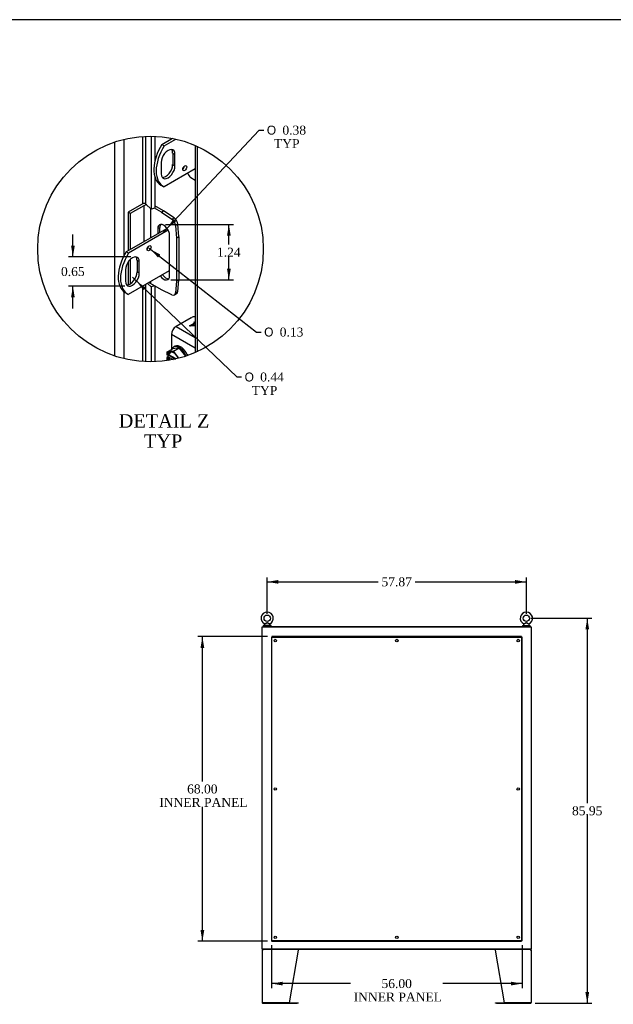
# Model space of a CAD drawing. Header units: inches. Extents: x 2 to 538, y -2 to 358.
# Tile 32 of 38: x 297 to 429, y 138 to 358. Entities that reach past the tile are written whole.
import ezdxf
from ezdxf.enums import TextEntityAlignment as Align
from ezdxf.lldxf.tags import DXFTag

# ---------------------------------------------------------------- set-up
doc = ezdxf.new("R2010")
doc.units = ezdxf.units.IN
doc.header["$MEASUREMENT"] = 0
for name, color, linetype in [('COM40153-2', 7, 'Continuous'), ('COM42667', 7, 'Continuous'), ('COM43134', 7, 'Continuous'), ('COM50780', 7, 'Continuous'), ('COM52167-15', 7, 'Continuous'), ('COM52168-15', 7, 'Continuous'), ('COM54926', 7, 'Continuous'), ('COM70110-2', 7, 'Continuous'), ('COM71188-5', 7, 'Continuous'), ('COM71190-2', 7, 'Continuous'), ('Default', 7, 'Continuous'), ('SCC19011', 7, 'Continuous'), ('SCS86414', 7, 'Continuous'), ('WAF25035', 7, 'Continuous'), ('WAF25377', 7, 'Continuous'), ('WAM254785', 7, 'Continuous')]:
    doc.layers.add(name, color=color, linetype=linetype)
doc.styles.add('SEACAD_Solid_Edge_ANSI1_Symbols', font='txt')
doc.styles.add('SEACAD_Times_New_Roman', font='times.ttf')
tags = doc.linetypes.add('CENTER2', pattern=[1.125, 0.75, -0.125, 0.125, -0.125]).pattern_tags.tags
tags[10:11] = [DXFTag(74, 4), DXFTag(75, 0), DXFTag(340, '0'), DXFTag(46, 0.0), DXFTag(50, 0.0), DXFTag(44, 0.0), DXFTag(45, 0.0)]
tags[8:9] = [DXFTag(74, 4), DXFTag(75, 0), DXFTag(340, '0'), DXFTag(46, 0.0), DXFTag(50, 0.0), DXFTag(44, 0.0), DXFTag(45, 0.0)]
tags[6:7] = [DXFTag(74, 4), DXFTag(75, 0), DXFTag(340, '0'), DXFTag(46, 0.0), DXFTag(50, 0.0), DXFTag(44, 0.0), DXFTag(45, 0.0)]
tags[4:5] = [DXFTag(74, 4), DXFTag(75, 0), DXFTag(340, '0'), DXFTag(46, 0.0), DXFTag(50, 0.0), DXFTag(44, 0.0), DXFTag(45, 0.0)]
tags = doc.linetypes.add('HIDDEN2', pattern=[0.1875, 0.125, -0.0625]).pattern_tags.tags
tags[6:7] = [DXFTag(74, 4), DXFTag(75, 0), DXFTag(340, '0'), DXFTag(46, 0.0), DXFTag(50, 0.0), DXFTag(44, 0.0), DXFTag(45, 0.0)]
tags[4:5] = [DXFTag(74, 4), DXFTag(75, 0), DXFTag(340, '0'), DXFTag(46, 0.0), DXFTag(50, 0.0), DXFTag(44, 0.0), DXFTag(45, 0.0)]
doc.dimstyles.new('HAMMOND_(STH_-_540x360)', dxfattribs={"dimtxt": 2, "dimasz": 2.5, "dimexe": 1, "dimexo": 1, "dimgap": 0.5, "dimtad": 0, "dimtih": 1, "dimtoh": 1, "dimzin": 0, "dimdsep": 46, "dimtxsty": 'SEACAD_Times_New_Roman', "dimblk1": '_SE_FILLED', "dimblk2": '_SE_FILLED', "dimsah": 1, "dimcen": 1, "dimadec": 0, "dimazin": 0, "dimtfac": 0.8, "dimtofl": 0, "dimtmove": 0, "dimatfit": 3, "dimfxl": 0, "dimtolj": 1, "dimtzin": 0, "dimarcsym": 0})

# ---------------------------------------------------------------- blocks, each defined once
blk = doc.blocks.new('SE4')
at = {"layer": 'COM43134', "color": 7, "linetype": 'HIDDEN2'}
for p, q in [((352.76, 220.24), (352.76, 152.49)), ((352.76, 220.24), (352.88, 220.24)), ((408.63, 220.37), (352.88, 220.37)), ((352.88, 220.37), (352.88, 220.24)), ((352.88, 152.49), (352.88, 220.24)), ((352.88, 220.24), (408.63, 220.24)), ((352.88, 220.24), (352.94, 220.18)), ((352.88, 220.24), (352.88, 220.24)), ((352.94, 220.18), (352.88, 220.24)), ((352.88, 220.24), (352.88, 220.24)), ((352.94, 220.18), (352.94, 220.18)), ((352.94, 220.18), (352.94, 220.18)), ((408.63, 220.24), (408.57, 220.18)), ((408.57, 220.18), (408.63, 220.24)), ((408.57, 220.18), (408.57, 220.18)), ((408.57, 220.18), (408.57, 220.18)), ((408.63, 220.37), (408.63, 220.24)), ((408.63, 220.24), (408.63, 152.49)), ((408.76, 220.24), (408.63, 220.24)), ((408.63, 220.24), (408.63, 220.24)), ((408.63, 220.24), (408.63, 220.24)), ((408.76, 152.49), (408.76, 220.24)), ((352.76, 152.49), (352.88, 152.49)), ((352.94, 152.55), (352.88, 152.49)), ((352.88, 152.49), (352.94, 152.55)), ((408.63, 152.49), (352.88, 152.49)), ((352.88, 152.37), (352.88, 152.49)), ((352.88, 152.49), (352.88, 152.49)), ((352.88, 152.49), (352.88, 152.49)), ((352.88, 152.37), (408.63, 152.37)), ((352.94, 152.55), (352.94, 152.55)), ((352.94, 152.55), (352.94, 152.55)), ((408.57, 152.55), (408.57, 152.55)), ((408.57, 152.55), (408.57, 152.55)), ((408.57, 152.55), (408.63, 152.49)), ((408.63, 152.49), (408.57, 152.55)), ((408.76, 152.49), (408.63, 152.49)), ((408.63, 152.37), (408.63, 152.49)), ((408.63, 152.49), (408.63, 152.49)), ((408.63, 152.49), (408.63, 152.49))]:
    blk.add_line(p, q, dxfattribs=at)
for centre in [(353.63, 219.49), (380.76, 219.49), (407.88, 219.49), (353.63, 186.37), (407.88, 186.37), (353.63, 153.24), (380.76, 153.24), (407.88, 153.24)]:
    blk.add_circle(centre, 0.281, dxfattribs=at)
for centre, start, end in [((353.6, 221.51), 238.8388, 243.6607), ((351.62, 219.53), 26.3393, 31.1612), ((409.89, 219.53), 148.8388, 153.6607), ((407.92, 221.51), 296.3393, 301.1612), ((353.6, 151.23), 116.3393, 121.1612), ((351.62, 153.21), 328.8388, 333.6607), ((407.92, 151.23), 58.8388, 63.6607), ((409.89, 153.21), 206.3393, 211.1612)]:
    blk.add_arc(centre, 1.48, start, end, dxfattribs=at)
at = {"layer": 'COM54926', "color": 7, "linetype": 'Continuous'}
for p, q in [((350.72, 150.38), (350.72, 138.67)), ((350.72, 150.38), (350.87, 150.38)), ((350.83, 150.41), (350.75, 150.47)), ((350.87, 150.43), (350.87, 150.52)), ((350.87, 150.38), (350.87, 150.47)), ((350.87, 150.38), (350.87, 150.38)), ((358.72, 150.38), (356.72, 138.62)), ((358.72, 150.47), (358.72, 150.38)), ((402.79, 150.38), (402.79, 150.47)), ((404.79, 138.62), (402.79, 150.38)), ((410.64, 150.43), (410.64, 150.52)), ((410.64, 150.47), (410.64, 150.38)), ((410.64, 150.38), (410.79, 150.38)), ((410.64, 150.38), (410.64, 150.38)), ((410.68, 150.41), (410.76, 150.47)), ((410.79, 150.38), (410.79, 138.67)), ((350.87, 138.62), (350.73, 138.62)), ((350.73, 138.62), (350.87, 138.62)), ((356.72, 138.62), (350.87, 138.62)), ((350.87, 138.62), (358.5, 138.62)), ((350.87, 138.52), (358.5, 138.52)), ((358.5, 138.62), (358.72, 138.62)), ((358.72, 138.52), (358.5, 138.52)), ((358.72, 138.62), (358.72, 138.52)), ((402.79, 138.52), (402.79, 138.62)), ((402.79, 138.62), (403.01, 138.62)), ((403.01, 138.52), (402.79, 138.52)), ((403.01, 138.62), (410.64, 138.62)), ((403.01, 138.52), (410.64, 138.52)), ((410.64, 138.62), (404.79, 138.62)), ((410.64, 138.62), (410.78, 138.62)), ((410.78, 138.62), (410.64, 138.62))]:
    blk.add_line(p, q, dxfattribs=at)
for centre, radius, start, end in [((350.87, 150.38), 0.143, 142.4162, 180), ((350.87, 150.38), 0.143, 90, 142.4162), ((350.87, 150.38), 0.048, 142.4162, 180), ((350.87, 150.38), 0.048, 90.0001, 142.416), ((410.64, 150.38), 0.143, 37.5838, 90), ((410.64, 150.38), 0.048, 37.584, 89.9999), ((410.64, 150.38), 0.048, 0, 37.5838), ((410.64, 150.38), 0.143, 0, 37.5838), ((350.87, 138.67), 0.143, 180, 199.6129), ((350.87, 138.67), 0.143, 199.6129, 270), ((410.64, 138.67), 0.143, 270, 340.3871), ((410.64, 138.67), 0.143, 340.3871, 0)]:
    blk.add_arc(centre, radius, start, end, dxfattribs=at)
for centre, major_axis, start_param, end_param in [((350.87, 138.67), (0.143, 0), 3.141593, 3.483903), ((410.64, 138.67), (-0.143, 0), 2.799282, 3.141593)]:
    blk.add_ellipse(centre, major_axis=major_axis, ratio=0.99836, start_param=start_param, end_param=end_param, dxfattribs=at)
for points in [[(350.87, 150.47), (350.88, 150.48), (350.89, 150.5), (350.91, 150.52), (350.92, 150.52), (350.93, 150.52)], [(358.71, 150.52), (358.72, 150.52), (358.72, 150.52), (358.72, 150.5), (358.72, 150.48), (358.72, 150.47)], [(402.79, 150.47), (402.79, 150.48), (402.79, 150.5), (402.79, 150.52), (402.8, 150.52), (402.8, 150.52)], [(410.59, 150.52), (410.6, 150.52), (410.61, 150.52), (410.63, 150.5), (410.63, 150.48), (410.64, 150.47)]]:
    blk.add_open_spline(points, degree=3, knots=[0, 0, 0, 0, 0.5, 0.5, 1, 1, 1, 1], dxfattribs=at)
at = {"layer": 'COM70110-2', "color": 7, "linetype": 'Continuous'}
for p, q in [((350.82, 222.65), (410.69, 222.65)), ((350.82, 222.55), (350.82, 222.65)), ((410.69, 222.55), (410.69, 222.65))]:
    blk.add_line(p, q, dxfattribs=at)
at = {"layer": 'COM71188-5', "color": 7, "linetype": 'Continuous'}
for p, q in [((350.72, 222.55), (350.87, 222.55)), ((350.72, 150.62), (350.72, 222.55)), ((350.87, 222.55), (410.64, 222.55)), ((410.64, 222.55), (410.79, 222.55)), ((410.79, 222.55), (410.79, 150.62)), ((350.87, 150.62), (350.72, 150.62)), ((410.64, 150.62), (350.87, 150.62)), ((410.79, 150.62), (410.64, 150.62))]:
    blk.add_line(p, q, dxfattribs=at)
at = {"layer": 'COM71190-2', "color": 7, "linetype": 'Continuous'}
for p, q in [((350.82, 150.62), (350.82, 150.52)), ((410.69, 150.52), (350.82, 150.52)), ((410.69, 150.62), (410.69, 150.52))]:
    blk.add_line(p, q, dxfattribs=at)
at = {"layer": 'SCS86414', "color": 7, "linetype": 'Continuous'}
for p, q in [((351.19, 223.07), (351.19, 222.95)), ((351.27, 223.19), (351.21, 223.11)), ((352.43, 223.11), (352.37, 223.18)), ((352.44, 222.95), (352.44, 223.07)), ((409.07, 223.07), (409.07, 222.95)), ((409.15, 223.19), (409.08, 223.11)), ((410.3, 223.11), (410.24, 223.18)), ((410.32, 222.95), (410.32, 223.07))]:
    blk.add_line(p, q, dxfattribs=at)
for centre in [(351.82, 224.48), (409.69, 224.48)]:
    blk.add_circle(centre, 0.704, dxfattribs=at)
for centre, radius, start, end in [((351.82, 224.48), 1.37, 90, 245.9582), ((351.82, 224.48), 1.37, 293.9892, 90), ((409.69, 224.48), 1.37, 90, 245.9582), ((409.69, 224.48), 1.37, 293.9892, 90), ((351.25, 223.07), 0.06, 140.3214, 180), ((351.25, 222.95), 0.06, 180, 270), ((352.39, 223.2), 0.03, 118.4473, 242.1084), ((352.38, 222.95), 0.06, 270, 0), ((352.38, 223.07), 0.06, 0, 39.6786), ((409.13, 223.07), 0.06, 140.3214, 180), ((409.13, 222.95), 0.06, 180, 270), ((410.26, 223.2), 0.03, 118.4473, 242.1084), ((410.26, 222.95), 0.06, 270, 0), ((410.26, 223.07), 0.06, 0, 39.6786)]:
    blk.add_arc(centre, radius, start, end, dxfattribs=at)
for points, knots in [([(351.26, 223.23), (351.26, 223.23), (351.26, 223.23), (351.26, 223.23), (351.29, 223.24), (351.37, 223.28), (351.42, 223.31), (351.53, 223.36), (351.58, 223.39), (351.7, 223.44), (351.77, 223.45), (351.86, 223.45), (351.89, 223.45), (351.96, 223.43), (351.99, 223.42), (352.07, 223.38), (352.13, 223.35), (352.24, 223.3), (352.29, 223.27), (352.36, 223.24), (352.38, 223.23), (352.38, 223.23)], [0.4342639, 0.4342639, 0.4342639, 0.4342639, 0.4375, 0.4375, 0.5, 0.5, 0.5625, 0.5625, 0.625, 0.625, 0.6875, 0.6875, 0.71875, 0.71875, 0.75, 0.75, 0.8125, 0.8125, 0.875, 0.875, 0.9340949, 0.9340949, 0.9340949, 0.9340949]), ([(352.37, 223.18), (352.37, 223.18), (352.35, 223.19), (352.28, 223.23), (352.24, 223.25), (352.16, 223.3), (352.13, 223.31), (352.08, 223.34), (352.05, 223.36), (351.99, 223.39), (351.96, 223.4), (351.9, 223.42), (351.87, 223.43), (351.8, 223.44), (351.77, 223.43), (351.71, 223.41), (351.68, 223.4), (351.59, 223.36), (351.54, 223.33), (351.43, 223.27), (351.38, 223.24), (351.3, 223.2), (351.28, 223.19), (351.27, 223.18), (351.27, 223.18), (351.27, 223.18)], [0.0683017, 0.0683017, 0.0683017, 0.0683017, 0.125, 0.125, 0.1875, 0.1875, 0.21875, 0.21875, 0.25, 0.25, 0.28125, 0.28125, 0.3125, 0.3125, 0.34375, 0.34375, 0.375, 0.375, 0.4375, 0.4375, 0.5, 0.5, 0.5625, 0.5625, 0.5685641, 0.5685641, 0.5685641, 0.5685641]), ([(409.13, 223.23), (409.13, 223.23), (409.13, 223.23), (409.14, 223.23), (409.16, 223.24), (409.24, 223.28), (409.29, 223.31), (409.4, 223.36), (409.46, 223.39), (409.57, 223.44), (409.64, 223.45), (409.73, 223.45), (409.77, 223.45), (409.83, 223.43), (409.86, 223.42), (409.95, 223.38), (410, 223.35), (410.11, 223.3), (410.16, 223.27), (410.23, 223.24), (410.25, 223.23), (410.25, 223.23), (410.25, 223.23), (410.25, 223.23)], [0.4342639, 0.4342639, 0.4342639, 0.4342639, 0.4375, 0.4375, 0.5, 0.5, 0.5625, 0.5625, 0.625, 0.625, 0.6875, 0.6875, 0.71875, 0.71875, 0.75, 0.75, 0.8125, 0.8125, 0.875, 0.875, 0.9375, 0.9375, 0.9436464, 0.9436464, 0.9436464, 0.9436464]), ([(410.24, 223.18), (410.24, 223.18), (410.22, 223.19), (410.16, 223.23), (410.11, 223.25), (410.03, 223.3), (410.01, 223.31), (409.95, 223.34), (409.92, 223.36), (409.86, 223.39), (409.84, 223.4), (409.77, 223.42), (409.74, 223.43), (409.68, 223.44), (409.64, 223.43), (409.58, 223.41), (409.55, 223.4), (409.46, 223.36), (409.41, 223.33), (409.3, 223.27), (409.25, 223.24), (409.18, 223.2), (409.15, 223.19), (409.15, 223.18), (409.15, 223.18), (409.15, 223.18)], [0.0683017, 0.0683017, 0.0683017, 0.0683017, 0.125, 0.125, 0.1875, 0.1875, 0.21875, 0.21875, 0.25, 0.25, 0.28125, 0.28125, 0.3125, 0.3125, 0.34375, 0.34375, 0.375, 0.375, 0.4375, 0.4375, 0.5, 0.5, 0.5625, 0.5625, 0.5685641, 0.5685641, 0.5685641, 0.5685641])]:
    blk.add_open_spline(points, degree=3, knots=knots, dxfattribs=at)
at = {"layer": 'WAF25377', "color": 7, "linetype": 'Continuous'}
for p, q in [((352.69, 222.89), (350.94, 222.89)), ((350.94, 222.89), (350.94, 222.77)), ((352.69, 222.77), (350.94, 222.77)), ((352.69, 222.77), (352.69, 222.89)), ((408.82, 222.89), (410.57, 222.89)), ((408.82, 222.89), (408.82, 222.77)), ((408.82, 222.77), (410.57, 222.77)), ((410.57, 222.77), (410.57, 222.89))]:
    blk.add_line(p, q, dxfattribs=at)
at = {"layer": 'WAM254785', "color": 7, "linetype": 'Continuous'}
for p, q in [((351.07, 222.77), (351.07, 222.65)), ((352.57, 222.65), (352.57, 222.77)), ((408.94, 222.77), (408.94, 222.65)), ((410.44, 222.65), (410.44, 222.77))]:
    blk.add_line(p, q, dxfattribs=at)
blk = doc.blocks.new('DMBLK3438')
at = {"layer": 'Default', "linetype": 'Continuous'}
for points in [[(354.32, 233.01), (351.82, 232.6), (354.32, 232.18)], [(407.19, 233.01), (407.19, 232.18), (409.69, 232.6)]]:
    blk.add_hatch(color=7, dxfattribs=at).paths.add_polyline_path(points)
at = {"layer": 'Default', "color": 7, "linetype": 'Continuous'}
for p, q in [((351.82, 225.48), (351.82, 233.6)), ((409.69, 225.48), (409.69, 233.6)), ((351.82, 232.6), (376.64, 232.6)), ((384.87, 232.6), (409.69, 232.6))]:
    blk.add_line(p, q, dxfattribs=at)
at = {"layer": 'Default', "color": 7, "linetype": 'Continuous', "style": 'SEACAD_Times_New_Roman'}
blk.add_text('57.87', height=2, dxfattribs=at).set_placement((377.34, 233.6), align=Align.TOP_LEFT)
blk = doc.blocks.new('_SE_FILLED')
at = {"color": 0}
blk.add_line((0, 0), (-1, 0), dxfattribs=at)
blk.add_solid([(0, 0), (-1, -0.1665), (-1, 0.1665), (0, 0)], dxfattribs=at)
blk = doc.blocks.new('DMBLK3440')
at = {"layer": 'Default', "linetype": 'Continuous'}
for points in [[(423.71, 221.98), (423.3, 224.48), (422.88, 221.98)], [(423.71, 141.02), (422.88, 141.02), (423.3, 138.52)]]:
    blk.add_hatch(color=7, dxfattribs=at).paths.add_polyline_path(points)
at = {"layer": 'Default', "color": 7, "linetype": 'Continuous'}
for p, q in [((410.69, 224.48), (424.3, 224.48)), ((423.3, 224.48), (423.3, 183.2)), ((423.3, 180.5), (423.3, 138.52)), ((411.64, 138.52), (424.3, 138.52))]:
    blk.add_line(p, q, dxfattribs=at)
at = {"layer": 'Default', "color": 7, "linetype": 'Continuous', "style": 'SEACAD_Times_New_Roman'}
blk.add_text('85.95', height=2, dxfattribs=at).set_placement((419.88, 182.5), align=Align.TOP_LEFT)
blk = doc.blocks.new('SE10')
at = {"layer": 'COM40153-2', "color": 7, "linetype": 'Continuous'}
for p, q in [((335.76, 322.16), (334.79, 322.81)), ((323.76, 316.86), (320.75, 315.12)), ((324.25, 316.57), (321.25, 314.84)), ((324.25, 316.57), (324.25, 308.51)), ((328.69, 315.44), (326.72, 316.57)), ((320.75, 315.12), (320.75, 306.49)), ((321.25, 314.84), (320.75, 315.12)), ((321.25, 314.84), (321.25, 306.77)), ((325.74, 315.94), (325.74, 309.37)), ((328.2, 315.15), (326.67, 316.03)), ((328.2, 315.15), (328.69, 315.44)), ((328.2, 315.15), (330.56, 313.55)), ((331.06, 313.83), (328.69, 315.44)), ((330.56, 313.55), (331.06, 313.83)), ((331.86, 312.44), (331.36, 312.16)), ((331.36, 312.16), (331.57, 309.31)), ((332.07, 309.6), (331.86, 312.44)), ((327.37, 311.44), (327.87, 311.73)), ((327.37, 311.44), (327.37, 310.31)), ((327.87, 310.6), (327.87, 311.73)), ((330.03, 300.93), (330.03, 309.91)), ((331.57, 309.31), (332.07, 309.6)), ((331.57, 309.31), (331.57, 299.75)), ((332.07, 309.6), (332.07, 300.03)), ((320.75, 303.98), (320.75, 298.91)), ((321.25, 304.57), (321.25, 299.12)), ((325.74, 299.59), (325.74, 299.22)), ((328.2, 297.8), (325.74, 299.22)), ((331.57, 299.75), (331.36, 297.14)), ((331.57, 299.75), (332.07, 300.03)), ((331.86, 297.42), (332.07, 300.03)), ((330.56, 296.68), (328.2, 297.8)), ((331.11, 296.65), (331.6, 296.94)), ((331.36, 297.14), (331.86, 297.42))]:
    blk.add_line(p, q, dxfattribs=at)
for centre, major_axis, start_param, end_param in [((334.87, 323.78), (-0.62, 1.08), 1.242019, 2.268928), ((325, 316.14), (-1.75, 0), 5.101688, 5.497787), ((325, 316.14), (-1.05, 0), 4.773617, 5.497787), ((328.7, 310.68), (0.94, -1.62), 0.785398, 3.926991), ((329.2, 310.96), (0.94, -1.62), 3.408746, 3.926991), ((330.48, 312.58), (0.62, -1.08), 0.872665, 2.268928), ((330.98, 312.86), (-0.63, 1.08), 4.014257, 5.410521), ((329.2, 301.98), (-0.94, 1.62), 1.752517, 2.87444), ((325, 298.79), (1.05, 0), 0.785398, 1.234419), ((328.7, 301.7), (-0.94, 1.62), 1.752517, 3.926991), ((330.48, 297.74), (-0.62, 1.08), 2.443461, 3.839724), ((330.98, 298.02), (-0.62, 1.08), 3.141593, 3.839724)]:
    blk.add_ellipse(centre, major_axis=major_axis, ratio=0.57735, start_param=start_param, end_param=end_param, dxfattribs=at)
at = {"layer": 'COM42667', "color": 7, "linetype": 'Continuous'}
for p, q in [((334.88, 291.57), (331.47, 289.6)), ((334.51, 289.74), (335.65, 290.4)), ((334.51, 289.74), (335.65, 290.4)), ((335.76, 290.22), (335.07, 289.82)), ((335.41, 290.54), (335.61, 290.66)), ((335.65, 290.4), (335.41, 290.54)), ((335.42, 290.54), (335.61, 290.65)), ((335.61, 290.66), (335.76, 290.58)), ((335.61, 290.65), (335.61, 290.66)), ((335.61, 290.65), (335.76, 290.57)), ((335.65, 290.4), (335.65, 290.4)), ((331.47, 289.6), (335.76, 287.12)), ((334.68, 289.64), (334.51, 289.74)), ((335.76, 289.75), (334.68, 289.64)), ((335.07, 289.82), (335.76, 289.89)), ((335.07, 289.81), (335.76, 289.88)), ((335.07, 289.81), (335.07, 289.82)), ((330.46, 287.85), (330.46, 284.49)), ((335.76, 284.79), (330.46, 287.85)), ((334.23, 283.18), (333.97, 283.33))]:
    blk.add_line(p, q, dxfattribs=at)
for centre, major_axis, start_param, end_param in [((335.77, 291.06), (1.25, 0), 1.579183, 2.356194), ((331.47, 288.43), (-0.71, -1.24), 3.926991, 5.497787)]:
    blk.add_ellipse(centre, major_axis=major_axis, ratio=0.57735, start_param=start_param, end_param=end_param, dxfattribs=at)
at = {"layer": 'COM50780', "color": 7, "linetype": 'Continuous'}
for p, q in [((328.31, 330.24), (330.69, 331.61)), ((328.31, 330.24), (328.82, 329.94)), ((328.82, 329.94), (331.43, 331.45)), ((330.72, 328.31), (331.23, 328.01)), ((330.72, 328.31), (330.72, 325.76)), ((331.23, 325.46), (331.23, 328.01)), ((328.13, 326.23), (328.13, 323.68)), ((330.72, 325.76), (331.23, 325.46)), ((335.76, 324.76), (328.82, 320.76)), ((328.07, 321.18), (328.58, 320.88)), ((329.45, 311.51), (320.35, 306.26)), ((329.72, 311.08), (320.86, 305.96)), ((320.86, 305.96), (320.35, 306.26)), ((323.26, 304.03), (322.76, 304.33)), ((322.76, 304.33), (322.76, 301.78)), ((323.26, 301.48), (323.26, 304.03)), ((320.17, 302.25), (320.17, 299.7)), ((320.86, 296.78), (330.03, 302.07)), ((323.26, 301.48), (322.76, 301.78)), ((320.11, 297.2), (320.62, 296.9))]:
    blk.add_line(p, q, dxfattribs=at)
for centre, major_axis, start_param, end_param in [((331.82, 327.67), (3.75, 6.5), 1.508132, 3.141593), ((332.33, 327.38), (3.75, 6.5), 1.508132, 3.204257), ((329.68, 327.12), (-1.09, -1.89), 2.356194, 5.497787), ((329.17, 327.42), (-1.09, -1.89), 2.356194, 2.906699), ((329.68, 324.57), (1.09, 1.89), 2.356194, 5.497787), ((329.17, 324.86), (1.09, 1.89), 3.376486, 5.497787), ((332.9, 325.23), (-0.313, -0.541), 0.952017, 2.189576), ((323.86, 303.69), (3.75, 6.5), 1.508132, 3.141593), ((324.37, 303.4), (3.75, 6.5), 1.508132, 3.204257), ((324.94, 307.38), (0.313, 0.541), 4.093609, 5.331168), ((321.72, 303.14), (-1.09, -1.89), 2.356194, 5.497787), ((321.21, 303.44), (-1.09, -1.89), 2.356194, 2.906699), ((321.72, 300.59), (1.09, 1.89), 2.356194, 5.497787), ((321.21, 300.88), (1.09, 1.89), 3.376486, 5.497787)]:
    blk.add_ellipse(centre, major_axis=major_axis, ratio=0.57735, start_param=start_param, end_param=end_param, dxfattribs=at)
for centre, major_axis in [((333.41, 324.94), (0.312, 0.541)), ((325.45, 307.08), (0.313, 0.541))]:
    blk.add_ellipse(centre, major_axis=major_axis, ratio=0.57735, dxfattribs=at)
at = {"layer": 'COM52167-15', "color": 7, "linetype": 'Continuous'}
for p, q in [((335.76, 330.03), (335.76, 283.78)), ((336.17, 329.84), (336.17, 283.96))]:
    blk.add_line(p, q, dxfattribs=at)
at = {"layer": 'COM52168-15', "color": 7, "linetype": 'Continuous'}
for p, q in [((323.98, 332.03), (323.98, 316.97)), ((324.74, 316.94), (324.74, 332.07)), ((325.9, 332.09), (325.9, 315.78)), ((326.72, 332.07), (326.72, 326.41)), ((317.8, 283), (317.8, 330.8)), ((319.82, 331.38), (319.82, 305.32)), ((326.72, 323.04), (326.72, 316.05)), ((324.21, 317.05), (324.21, 317.07)), ((325.9, 315.78), (324.74, 316.94)), ((326.72, 316.05), (325.9, 315.78)), ((324.74, 281.73), (324.74, 299.02)), ((325.1, 299.22), (325.9, 298.42)), ((319.82, 297.39), (319.82, 282.42)), ((323.98, 298.58), (323.98, 281.77)), ((326.68, 298.68), (325.9, 298.42)), ((325.9, 298.42), (325.9, 281.71)), ((326.72, 298.65), (326.72, 281.73))]:
    blk.add_line(p, q, dxfattribs=at)
blk.add_ellipse((324.32, 316.8), major_axis=(-0.48, 0), ratio=0.57735, start_param=3.665191, end_param=4.958256, dxfattribs=at)
at = {"layer": 'SCC19011', "color": 7, "linetype": 'Continuous'}
for p, q in [((329.38, 283.87), (330.66, 284.61)), ((330.9, 284.07), (329.38, 283.87)), ((329.38, 283.87), (329.38, 283.26)), ((332.18, 284.81), (330.66, 284.61)), ((330.9, 284.07), (332.18, 284.81)), ((332.11, 282.52), (330.9, 284.07)), ((333.62, 282.97), (332.18, 284.81)), ((329.53, 283.18), (329.38, 283.26)), ((330.06, 283.09), (329.38, 282.71)), ((329.38, 282.71), (329.38, 282.09)), ((329.38, 282.71), (329.53, 282.62)), ((329.38, 282.09), (329.47, 281.99)), ((329.88, 283.3), (329.67, 283.18)), ((329.67, 282.62), (329.88, 282.74)), ((331.49, 282.37), (329.88, 283.3)), ((329.88, 282.74), (330.79, 282.22)), ((330.06, 283.2), (330.06, 283.09)), ((330.06, 283.09), (331.36, 282.34))]:
    blk.add_line(p, q, dxfattribs=at)
for centre, start, end in [((329.6, 283.32), 242.8525, 296.623), ((329.6, 282.76), 242.8527, 296.6228)]:
    blk.add_arc(centre, 0.158, start, end, dxfattribs=at)
for centre, major_axis, start_param, end_param in [((330.9, 282.11), (0.99, -1.71), 1.466126, 3.753977), ((330.98, 282.15), (0.94, -1.62), 3.141593, 3.744649), ((331.19, 282.27), (0.94, -1.62), 3.254972, 3.744649), ((330.9, 282.11), (-0.99, 1.71), 0.958412, 1.296723), ((330.98, 282.15), (-0.94, 1.62), 0.96774, 1.309906), ((331.19, 282.27), (-0.94, 1.62), 0.96774, 1.357507)]:
    blk.add_ellipse(centre, major_axis=major_axis, ratio=0.57735, start_param=start_param, end_param=end_param, dxfattribs=at)
at = {"layer": 'WAF25035', "color": 7, "linetype": 'Continuous'}
blk.add_line((331.25, 285.19), (330.93, 285.01), dxfattribs=at)
for centre, start_param, end_param in [((332.18, 282.84), 0, 0.412589), ((332.18, 282.84), 4.457989, 6.283185), ((332.5, 283.03), 4.42872, 6.283185)]:
    blk.add_ellipse(centre, major_axis=(-1.25, 2.17), ratio=0.57735, start_param=start_param, end_param=end_param, dxfattribs=at)
blk = doc.blocks.new('DMBLK3468')
at = {"layer": 'Default', "linetype": 'Continuous'}
for points in [[(343.68, 309.89), (343.27, 312.39), (342.85, 309.89)], [(343.68, 302.48), (342.85, 302.48), (343.27, 299.98)]]:
    blk.add_hatch(color=7, dxfattribs=at).paths.add_polyline_path(points)
at = {"layer": 'Default', "color": 7, "linetype": 'Continuous'}
for p, q in [((329.11, 312.39), (344.27, 312.39)), ((343.27, 307.89), (343.27, 312.39)), ((343.27, 299.98), (343.27, 305.19)), ((330.29, 299.98), (344.27, 299.98))]:
    blk.add_line(p, q, dxfattribs=at)
at = {"layer": 'Default', "color": 7, "linetype": 'Continuous', "style": 'SEACAD_Times_New_Roman'}
blk.add_text('1.24', height=2, dxfattribs=at).set_placement((340.61, 307.19), align=Align.TOP_LEFT)
blk = doc.blocks.new('DMBLK3469')
at = {"layer": 'Default', "linetype": 'Continuous'}
blk.add_hatch(color=7, dxfattribs=at).paths.add_polyline_path([(330.87, 313.6), (329.46, 311.49), (331.48, 313.03)])
at = {"layer": 'Default', "color": 7, "linetype": 'Continuous'}
for p, q in [((328.7, 310.68), (350.04, 333.43)), ((350.04, 333.43), (351.04, 333.43))]:
    blk.add_line(p, q, dxfattribs=at)
for s, style, p in [('O', 'SEACAD_Solid_Edge_ANSI1_Symbols', (351.74, 334.43)), ('0.38', 'SEACAD_Times_New_Roman', (355.22, 334.43)), ('TYP', 'SEACAD_Times_New_Roman', (353.34, 331.43))]:
    blk.add_text(s, height=2, dxfattribs=dict(at, style=style)).set_placement(p, align=Align.TOP_LEFT)
blk = doc.blocks.new('DMBLK3470')
at = {"layer": 'Default', "linetype": 'Continuous'}
for points in [[(308.02, 307.64), (308.44, 305.14), (308.85, 307.64)], [(308.02, 296.09), (308.85, 296.09), (308.44, 298.59)]]:
    blk.add_hatch(color=7, dxfattribs=at).paths.add_polyline_path(points)
at = {"layer": 'Default', "color": 7, "linetype": 'Continuous'}
for p, q in [((308.44, 305.14), (308.44, 310.14)), ((321.41, 305.14), (307.44, 305.14)), ((320.03, 298.59), (307.44, 298.59)), ((308.44, 293.59), (308.44, 298.59))]:
    blk.add_line(p, q, dxfattribs=at)
at = {"layer": 'Default', "color": 7, "linetype": 'Continuous', "style": 'SEACAD_Times_New_Roman'}
blk.add_text('0.65', height=2, dxfattribs=at).set_placement((305.78, 302.87), align=Align.TOP_LEFT)
blk = doc.blocks.new('DMBLK3471')
at = {"layer": 'Default', "linetype": 'Continuous'}
blk.add_hatch(color=7, dxfattribs=at).paths.add_polyline_path([(324.75, 298.28), (322.65, 299.7), (324.17, 297.68)])
at = {"layer": 'Default', "color": 7, "linetype": 'Continuous'}
for p, q in [((321.72, 300.59), (345.08, 278.33)), ((345.08, 278.33), (346.08, 278.33))]:
    blk.add_line(p, q, dxfattribs=at)
for s, style, p in [('O', 'SEACAD_Solid_Edge_ANSI1_Symbols', (346.78, 279.33)), ('0.44', 'SEACAD_Times_New_Roman', (350.26, 279.33)), ('TYP', 'SEACAD_Times_New_Roman', (348.37, 276.33))]:
    blk.add_text(s, height=2, dxfattribs=dict(at, style=style)).set_placement(p, align=Align.TOP_LEFT)
blk = doc.blocks.new('DMBLK3472')
at = {"layer": 'Default', "linetype": 'Continuous'}
blk.add_hatch(color=7, dxfattribs=at).paths.add_polyline_path([(327.96, 305.65), (325.74, 306.86), (327.45, 304.99)])
at = {"layer": 'Default', "color": 7, "linetype": 'Continuous'}
for p, q in [((325.45, 307.08), (349.44, 288.36)), ((349.44, 288.36), (350.44, 288.36))]:
    blk.add_line(p, q, dxfattribs=at)
for s, style, p in [('O', 'SEACAD_Solid_Edge_ANSI1_Symbols', (351.14, 289.36)), ('0.13', 'SEACAD_Times_New_Roman', (354.62, 289.36))]:
    blk.add_text(s, height=2, dxfattribs=dict(at, style=style)).set_placement(p, align=Align.TOP_LEFT)
blk = doc.blocks.new('DMBLK3476')
at = {"layer": 'Default', "linetype": 'Continuous'}
for points in [[(355.26, 142.51), (355.26, 143.34), (352.76, 142.93)], [(406.26, 142.51), (408.76, 142.93), (406.26, 143.34)]]:
    blk.add_hatch(color=7, dxfattribs=at).paths.add_polyline_path(points)
at = {"layer": 'Default', "color": 7, "linetype": 'Continuous'}
for p, q in [((352.76, 151.49), (352.76, 141.93)), ((408.76, 151.49), (408.76, 141.93)), ((370.43, 142.93), (352.76, 142.93)), ((408.76, 142.93), (391.08, 142.93))]:
    blk.add_line(p, q, dxfattribs=at)
at = {"layer": 'Default', "color": 7, "linetype": 'Continuous', "style": 'SEACAD_Times_New_Roman'}
for s, p in [('56.00', (377.34, 143.93)), ('INNER PANEL', (371.13, 140.93))]:
    blk.add_text(s, height=2, dxfattribs=at).set_placement(p, align=Align.TOP_LEFT)
blk = doc.blocks.new('DMBLK3477')
at = {"layer": 'Default', "linetype": 'Continuous'}
for points in [[(336.94, 217.87), (337.77, 217.87), (337.35, 220.37)], [(336.94, 154.87), (337.35, 152.37), (337.77, 154.87)]]:
    blk.add_hatch(color=7, dxfattribs=at).paths.add_polyline_path(points)
at = {"layer": 'Default', "color": 7, "linetype": 'Continuous'}
for p, q in [((351.88, 220.37), (336.35, 220.37)), ((337.35, 188.07), (337.35, 220.37)), ((337.35, 152.37), (337.35, 182.37)), ((351.88, 152.37), (336.35, 152.37))]:
    blk.add_line(p, q, dxfattribs=at)
at = {"layer": 'Default', "color": 7, "linetype": 'Continuous', "style": 'SEACAD_Times_New_Roman'}
for s, p in [('68.00', (333.94, 187.37)), ('INNER PANEL', (327.73, 184.37))]:
    blk.add_text(s, height=2, dxfattribs=at).set_placement(p, align=Align.TOP_LEFT)
blk = doc.blocks.new('BORDER')
at = {"layer": 'Default', "color": 7, "linetype": 'Continuous'}
blk.add_line((0, 27.86), (-41.86, 27.86), dxfattribs=at)

msp = doc.modelspace()

# ---------------------------------------------------------------- linework, layer by layer
at = {"color": 7, "linetype": 'CENTER2'}
msp.add_circle((325.764, 306.902), 25.191, dxfattribs=at)

# ---------------------------------------------------------------- block references
at = {"layer": 'Default', "color": 7, "xscale": 12.8, "yscale": 12.8, "zscale": 12.8}
msp.add_blockref('BORDER', (537.834, 1.476), dxfattribs=at)
at = {"layer": 'Default'}
for name in ['SE10', 'SE4']:
    msp.add_blockref(name, (0, 0), dxfattribs=at)

# ---------------------------------------------------------------- texts
at = {"layer": 'Default', "color": 7, "linetype": 'Continuous', "style": 'SEACAD_Times_New_Roman'}
for s, p in [('DETAIL Z', (318.66, 270.027)), ('TYP', (324.312, 265.527))]:
    msp.add_text(s, height=3, dxfattribs=at).set_placement(p, align=Align.TOP_LEFT)

# ---------------------------------------------------------------- dimensions: what is measured, and where the dimension line sits
at = {"layer": 'Default', "color": 7, "linetype": 'Continuous'}
for center, mpoint, text, picture, middle in [((328.701, 310.677), (329.472, 311.477), '\\A1;<>\\PTYP', 'DMBLK3469', (351.038, 333.434)), ((324.832, 307.44), (325.738, 306.859), '\\A1;<>', 'DMBLK3472', (350.442, 288.358)), ((321.718, 300.59), (322.658, 299.714), '\\A1;<>\\PTYP', 'DMBLK3471', (346.076, 278.332))]:
    dim = msp.add_radius_dim(center=center, mpoint=mpoint, text=text, dimstyle='HAMMOND_(STH_-_540x360)', override={"dimlfac": 0.1}, dxfattribs=at)
    dim.commit()
    dim.dimension.update_dxf_attribs({"geometry": picture, "text_midpoint": middle, "dimtype": 164})
for base, p1, p2, picture, middle in [((343.267, 312.389), (329.293, 299.984), (328.108, 312.389), 'DMBLK3468', (343.267, 306.186)), ((308.438, 305.138), (321.026, 298.593), (322.41, 305.138), 'DMBLK3470', (308.438, 301.866))]:
    dim = msp.add_linear_dim(base=base, p1=p1, p2=p2, angle=90, text='\\A1;<>', dimstyle='HAMMOND_(STH_-_540x360)', override={"dimlfac": 0.1}, dxfattribs=at)
    dim.commit()
    dim.dimension.update_dxf_attribs({"geometry": picture, "text_midpoint": middle, "dimtype": 160})
for base, p1, p2, angle, text, picture, middle, dimtype in [((351.819, 232.595), (351.819, 224.477), (409.692, 224.477), 0, '\\A1;<>', 'DMBLK3438', (380.756, 232.595), 161), ((423.295, 138.523), (409.692, 224.477), (410.644, 138.523), 90, '\\A1;<>', 'DMBLK3440', (423.295, 181.5), 160), ((337.352, 152.368), (352.881, 152.368), (352.881, 220.368), 90, '\\A1;<>\\PINNER PANEL', 'DMBLK3477', (337.352, 186.368), 161), ((408.756, 142.927), (408.756, 152.493), (352.756, 152.493), 180, '\\A1;<>\\PINNER PANEL', 'DMBLK3476', (380.756, 142.927), 161)]:
    dim = msp.add_linear_dim(base=base, p1=p1, p2=p2, angle=angle, text=text, dimstyle='HAMMOND_(STH_-_540x360)', dxfattribs=at)
    dim.commit()
    dim.dimension.update_dxf_attribs({"geometry": picture, "text_midpoint": middle, "dimtype": dimtype})

doc.saveas('drawing.dxf')
